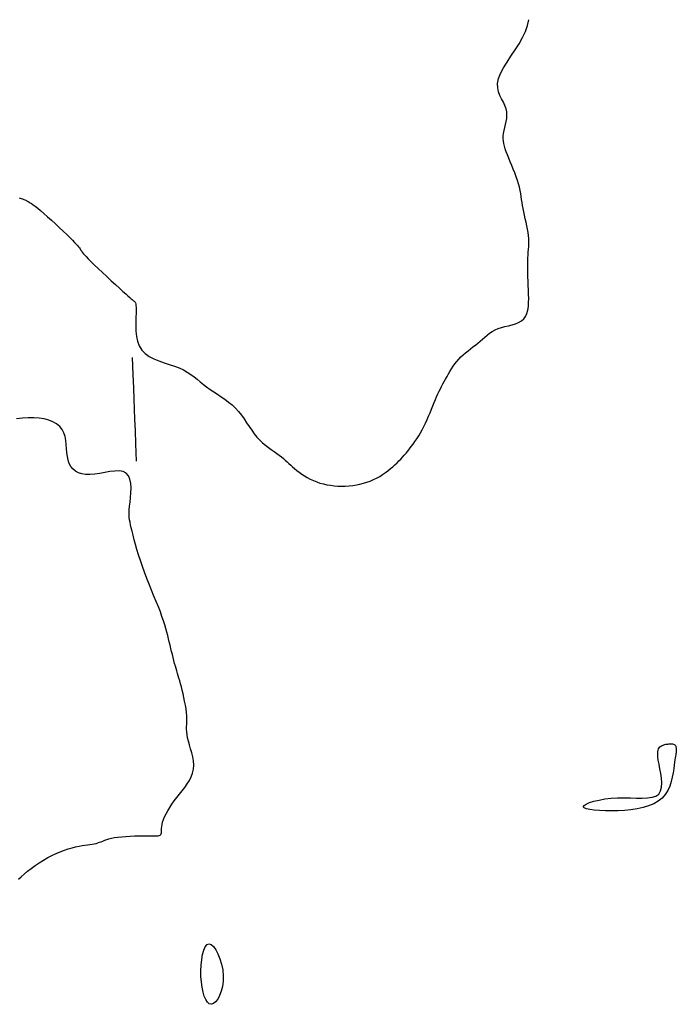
# Model space of a CAD drawing. Header units: millimetres. Extents: x 32690613 to 32693367, y 5343692 to 5344708.
# Tile 89 of 256: x 32692506 to 32692519, y 5343746 to 5343765. Entities that reach past the tile are written whole.
import ezdxf

# ---------------------------------------------------------------- set-up
doc = ezdxf.new("R2010")
doc.units = ezdxf.units.MM
doc.header["$LTSCALE"] = 20
doc.layers.add('02-DGM_HL_493.00', color=102, linetype='Continuous')

msp = doc.modelspace()

# ---------------------------------------------------------------- linework, layer by layer
at = {"layer": '02-DGM_HL_493.00', "elevation": 493, "flags": 128}
for points in [[(32692506.413, 5343761.089), (32692506.449, 5343761.078), (32692506.478, 5343761.069), (32692506.502, 5343761.06), (32692506.522, 5343761.052), (32692506.539, 5343761.044), (32692506.555, 5343761.036), (32692506.57, 5343761.028), (32692506.587, 5343761.019), (32692506.606, 5343761.009), (32692506.628, 5343760.995), (32692506.654, 5343760.978), (32692506.686, 5343760.955), (32692506.724, 5343760.926), (32692506.77, 5343760.889), (32692506.824, 5343760.844), (32692506.887, 5343760.789), (32692506.958, 5343760.726), (32692507.033, 5343760.659), (32692507.11, 5343760.588), (32692507.186, 5343760.517), (32692507.26, 5343760.448), (32692507.328, 5343760.383), (32692507.388, 5343760.325), (32692507.438, 5343760.275), (32692507.479, 5343760.233), (32692507.512, 5343760.198), (32692507.538, 5343760.169), (32692507.558, 5343760.145), (32692507.574, 5343760.125), (32692507.586, 5343760.107), (32692507.596, 5343760.091), (32692507.605, 5343760.076), (32692507.616, 5343760.06), (32692507.628, 5343760.042), (32692507.646, 5343760.02), (32692507.669, 5343759.993), (32692507.7, 5343759.959), (32692507.741, 5343759.916), (32692507.793, 5343759.864), (32692507.858, 5343759.802), (32692507.932, 5343759.73), (32692508.014, 5343759.654), (32692508.098, 5343759.574), (32692508.183, 5343759.495), (32692508.266, 5343759.42), (32692508.342, 5343759.35), (32692508.408, 5343759.29), (32692508.463, 5343759.241), (32692508.507, 5343759.202), (32692508.542, 5343759.172), (32692508.568, 5343759.149), (32692508.588, 5343759.133), (32692508.603, 5343759.12), (32692508.615, 5343759.11), (32692508.624, 5343759.102), (32692508.633, 5343759.093), (32692508.642, 5343759.081), (32692508.649, 5343759.066), (32692508.656, 5343759.046), (32692508.66, 5343759.017), (32692508.663, 5343758.98), (32692508.664, 5343758.932), (32692508.663, 5343758.871), (32692508.66, 5343758.796), (32692508.656, 5343758.711), (32692508.655, 5343758.618), (32692508.659, 5343758.521), (32692508.67, 5343758.423), (32692508.691, 5343758.328), (32692508.724, 5343758.24), (32692508.772, 5343758.161), (32692508.837, 5343758.094), (32692508.915, 5343758.039), (32692509.004, 5343757.992), (32692509.101, 5343757.952), (32692509.201, 5343757.916), (32692509.301, 5343757.883), (32692509.399, 5343757.85), (32692509.49, 5343757.816), (32692509.572, 5343757.777), (32692509.646, 5343757.736), (32692509.714, 5343757.691), (32692509.777, 5343757.645), (32692509.837, 5343757.597), (32692509.897, 5343757.548), (32692509.957, 5343757.499), (32692510.02, 5343757.451), (32692510.086, 5343757.404), (32692510.155, 5343757.358), (32692510.227, 5343757.311), (32692510.299, 5343757.263), (32692510.37, 5343757.213), (32692510.441, 5343757.16), (32692510.508, 5343757.103), (32692510.572, 5343757.042), (32692510.631, 5343756.976), (32692510.687, 5343756.906), (32692510.739, 5343756.834), (32692510.789, 5343756.76), (32692510.838, 5343756.687), (32692510.887, 5343756.616), (32692510.936, 5343756.548), (32692510.987, 5343756.484), (32692511.041, 5343756.427), (32692511.096, 5343756.375), (32692511.152, 5343756.327), (32692511.209, 5343756.284), (32692511.264, 5343756.244), (32692511.317, 5343756.207), (32692511.367, 5343756.172), (32692511.414, 5343756.139), (32692511.457, 5343756.106), (32692511.495, 5343756.073), (32692511.532, 5343756.041), (32692511.567, 5343756.01), (32692511.601, 5343755.977), (32692511.636, 5343755.945), (32692511.672, 5343755.912), (32692511.711, 5343755.878), (32692511.754, 5343755.844), (32692511.8, 5343755.809), (32692511.849, 5343755.774), (32692511.901, 5343755.74), (32692511.956, 5343755.707), (32692512.013, 5343755.677), (32692512.073, 5343755.648), (32692512.136, 5343755.623), (32692512.2, 5343755.601), (32692512.267, 5343755.583), (32692512.334, 5343755.568), (32692512.403, 5343755.557), (32692512.474, 5343755.549), (32692512.544, 5343755.544), (32692512.616, 5343755.542), (32692512.687, 5343755.543), (32692512.758, 5343755.548), (32692512.829, 5343755.555), (32692512.899, 5343755.565), (32692512.969, 5343755.579), (32692513.037, 5343755.596), (32692513.103, 5343755.616), (32692513.168, 5343755.639), (32692513.23, 5343755.666), (32692513.29, 5343755.696), (32692513.348, 5343755.729), (32692513.404, 5343755.764), (32692513.457, 5343755.801), (32692513.507, 5343755.839), (32692513.555, 5343755.878), (32692513.6, 5343755.916), (32692513.642, 5343755.954), (32692513.682, 5343755.991), (32692513.719, 5343756.027), (32692513.755, 5343756.063), (32692513.789, 5343756.099), (32692513.822, 5343756.136), (32692513.855, 5343756.174), (32692513.888, 5343756.214), (32692513.922, 5343756.257), (32692513.956, 5343756.302), (32692513.992, 5343756.35), (32692514.027, 5343756.4), (32692514.063, 5343756.454), (32692514.098, 5343756.509), (32692514.133, 5343756.567), (32692514.167, 5343756.628), (32692514.199, 5343756.691), (32692514.23, 5343756.755), (32692514.26, 5343756.821), (32692514.289, 5343756.888), (32692514.316, 5343756.955), (32692514.343, 5343757.021), (32692514.369, 5343757.086), (32692514.394, 5343757.148), (32692514.419, 5343757.207), (32692514.443, 5343757.263), (32692514.467, 5343757.316), (32692514.491, 5343757.366), (32692514.516, 5343757.414), (32692514.54, 5343757.462), (32692514.565, 5343757.508), (32692514.59, 5343757.555), (32692514.616, 5343757.602), (32692514.643, 5343757.651), (32692514.671, 5343757.7), (32692514.7, 5343757.75), (32692514.73, 5343757.8), (32692514.762, 5343757.849), (32692514.796, 5343757.897), (32692514.832, 5343757.943), (32692514.871, 5343757.988), (32692514.912, 5343758.03), (32692514.956, 5343758.07), (32692515.001, 5343758.108), (32692515.047, 5343758.146), (32692515.094, 5343758.182), (32692515.141, 5343758.219), (32692515.188, 5343758.256), (32692515.234, 5343758.294), (32692515.279, 5343758.332), (32692515.324, 5343758.372), (32692515.368, 5343758.411), (32692515.414, 5343758.448), (32692515.462, 5343758.484), (32692515.513, 5343758.518), (32692515.567, 5343758.547), (32692515.626, 5343758.573), (32692515.69, 5343758.594), (32692515.758, 5343758.612), (32692515.827, 5343758.629), (32692515.895, 5343758.646), (32692515.96, 5343758.666), (32692516.021, 5343758.69), (32692516.075, 5343758.721), (32692516.12, 5343758.759), (32692516.154, 5343758.807), (32692516.18, 5343758.864), (32692516.197, 5343758.928), (32692516.208, 5343758.999), (32692516.213, 5343759.074), (32692516.214, 5343759.154), (32692516.212, 5343759.236), (32692516.209, 5343759.319), (32692516.206, 5343759.402), (32692516.203, 5343759.484), (32692516.2, 5343759.566), (32692516.198, 5343759.645), (32692516.197, 5343759.722), (32692516.196, 5343759.795), (32692516.197, 5343759.865), (32692516.199, 5343759.93), (32692516.202, 5343759.99), (32692516.207, 5343760.046), (32692516.211, 5343760.1), (32692516.215, 5343760.151), (32692516.218, 5343760.203), (32692516.219, 5343760.254), (32692516.217, 5343760.308), (32692516.213, 5343760.364), (32692516.204, 5343760.424), (32692516.193, 5343760.487), (32692516.18, 5343760.552), (32692516.165, 5343760.619), (32692516.149, 5343760.687), (32692516.134, 5343760.753), (32692516.119, 5343760.819), (32692516.106, 5343760.882), (32692516.095, 5343760.943), (32692516.086, 5343761.002), (32692516.078, 5343761.059), (32692516.07, 5343761.116), (32692516.06, 5343761.173), (32692516.049, 5343761.232), (32692516.035, 5343761.293), (32692516.018, 5343761.357), (32692515.997, 5343761.425), (32692515.972, 5343761.496), (32692515.945, 5343761.568), (32692515.916, 5343761.641), (32692515.887, 5343761.713), (32692515.858, 5343761.784), (32692515.83, 5343761.852), (32692515.804, 5343761.916), (32692515.782, 5343761.975), (32692515.762, 5343762.03), (32692515.746, 5343762.082), (32692515.734, 5343762.132), (32692515.727, 5343762.181), (32692515.723, 5343762.229), (32692515.724, 5343762.279), (32692515.73, 5343762.33), (32692515.74, 5343762.384), (32692515.754, 5343762.44), (32692515.769, 5343762.498), (32692515.782, 5343762.558), (32692515.792, 5343762.619), (32692515.796, 5343762.68), (32692515.793, 5343762.743), (32692515.781, 5343762.805), (32692515.758, 5343762.866), (32692515.727, 5343762.929), (32692515.694, 5343762.993), (32692515.661, 5343763.06), (32692515.635, 5343763.132), (32692515.618, 5343763.209), (32692515.616, 5343763.292), (32692515.633, 5343763.383), (32692515.671, 5343763.482), (32692515.728, 5343763.588), (32692515.797, 5343763.7), (32692515.873, 5343763.816), (32692515.953, 5343763.935), (32692516.029, 5343764.055), (32692516.098, 5343764.175), (32692516.154, 5343764.292), (32692516.193, 5343764.407), (32692516.216, 5343764.518)], [(32692508.587, 5343758.02), (32692508.6, 5343757.688), (32692508.61, 5343757.427), (32692508.619, 5343757.212), (32692508.626, 5343757.021), (32692508.634, 5343756.83), (32692508.642, 5343756.615), (32692508.652, 5343756.353), (32692508.665, 5343756.022)], [(32692506.4, 5343747.977), (32692506.452, 5343748.025), (32692506.511, 5343748.077), (32692506.577, 5343748.131), (32692506.647, 5343748.186), (32692506.722, 5343748.241), (32692506.8, 5343748.295), (32692506.88, 5343748.346), (32692506.962, 5343748.394), (32692507.043, 5343748.436), (32692507.125, 5343748.473), (32692507.205, 5343748.506), (32692507.283, 5343748.535), (32692507.359, 5343748.559), (32692507.431, 5343748.58), (32692507.5, 5343748.598), (32692507.565, 5343748.612), (32692507.624, 5343748.623), (32692507.679, 5343748.633), (32692507.73, 5343748.64), (32692507.776, 5343748.647), (32692507.819, 5343748.654), (32692507.858, 5343748.66), (32692507.895, 5343748.667), (32692507.929, 5343748.676), (32692507.961, 5343748.687), (32692507.993, 5343748.699), (32692508.025, 5343748.712), (32692508.059, 5343748.726), (32692508.097, 5343748.74), (32692508.14, 5343748.753), (32692508.19, 5343748.766), (32692508.248, 5343748.778), (32692508.314, 5343748.787), (32692508.388, 5343748.796), (32692508.467, 5343748.802), (32692508.548, 5343748.808), (32692508.63, 5343748.811), (32692508.71, 5343748.814), (32692508.785, 5343748.815), (32692508.855, 5343748.815), (32692508.917, 5343748.814), (32692508.97, 5343748.813), (32692509.015, 5343748.812), (32692509.054, 5343748.811), (32692509.085, 5343748.813), (32692509.109, 5343748.817), (32692509.128, 5343748.824), (32692509.141, 5343748.835), (32692509.148, 5343748.85), (32692509.152, 5343748.869), (32692509.153, 5343748.893), (32692509.153, 5343748.922), (32692509.153, 5343748.954), (32692509.156, 5343748.991), (32692509.162, 5343749.032), (32692509.173, 5343749.078), (32692509.19, 5343749.127), (32692509.212, 5343749.18), (32692509.241, 5343749.237), (32692509.274, 5343749.295), (32692509.311, 5343749.356), (32692509.353, 5343749.419), (32692509.398, 5343749.483), (32692509.446, 5343749.547), (32692509.497, 5343749.612), (32692509.548, 5343749.677), (32692509.598, 5343749.743), (32692509.646, 5343749.81), (32692509.688, 5343749.878), (32692509.723, 5343749.948), (32692509.75, 5343750.021), (32692509.766, 5343750.096), (32692509.771, 5343750.173), (32692509.766, 5343750.253), (32692509.752, 5343750.332), (32692509.734, 5343750.412), (32692509.712, 5343750.489), (32692509.69, 5343750.564), (32692509.67, 5343750.634), (32692509.653, 5343750.699), (32692509.642, 5343750.758), (32692509.636, 5343750.812), (32692509.634, 5343750.863), (32692509.635, 5343750.912), (32692509.637, 5343750.961), (32692509.639, 5343751.012), (32692509.639, 5343751.065), (32692509.637, 5343751.124), (32692509.632, 5343751.187), (32692509.623, 5343751.256), (32692509.611, 5343751.328), (32692509.597, 5343751.401), (32692509.582, 5343751.475), (32692509.566, 5343751.547), (32692509.55, 5343751.616), (32692509.533, 5343751.68), (32692509.518, 5343751.739), (32692509.503, 5343751.794), (32692509.488, 5343751.844), (32692509.474, 5343751.892), (32692509.46, 5343751.939), (32692509.446, 5343751.985), (32692509.432, 5343752.031), (32692509.418, 5343752.08), (32692509.404, 5343752.131), (32692509.39, 5343752.185), (32692509.376, 5343752.242), (32692509.361, 5343752.3), (32692509.346, 5343752.36), (32692509.331, 5343752.42), (32692509.316, 5343752.482), (32692509.302, 5343752.544), (32692509.286, 5343752.606), (32692509.271, 5343752.669), (32692509.254, 5343752.734), (32692509.235, 5343752.802), (32692509.214, 5343752.873), (32692509.189, 5343752.95), (32692509.161, 5343753.032), (32692509.129, 5343753.121), (32692509.092, 5343753.217), (32692509.051, 5343753.319), (32692509.007, 5343753.427), (32692508.961, 5343753.538), (32692508.915, 5343753.652), (32692508.869, 5343753.767), (32692508.825, 5343753.883), (32692508.783, 5343753.997), (32692508.745, 5343754.109), (32692508.711, 5343754.217), (32692508.68, 5343754.321), (32692508.652, 5343754.419), (32692508.627, 5343754.511), (32692508.606, 5343754.596), (32692508.587, 5343754.672), (32692508.571, 5343754.739), (32692508.557, 5343754.796), (32692508.546, 5343754.846), (32692508.538, 5343754.892), (32692508.532, 5343754.936), (32692508.529, 5343754.981), (32692508.529, 5343755.031), (32692508.532, 5343755.088), (32692508.538, 5343755.155), (32692508.547, 5343755.234), (32692508.556, 5343755.322), (32692508.563, 5343755.414), (32692508.565, 5343755.507), (32692508.56, 5343755.595), (32692508.545, 5343755.675), (32692508.517, 5343755.742), (32692508.474, 5343755.792), (32692508.414, 5343755.821), (32692508.34, 5343755.833), (32692508.254, 5343755.832), (32692508.16, 5343755.821), (32692508.062, 5343755.805), (32692507.963, 5343755.787), (32692507.866, 5343755.773), (32692507.775, 5343755.764), (32692507.692, 5343755.766), (32692507.618, 5343755.778), (32692507.552, 5343755.8), (32692507.496, 5343755.832), (32692507.448, 5343755.872), (32692507.408, 5343755.92), (32692507.378, 5343755.976), (32692507.355, 5343756.04), (32692507.341, 5343756.11), (32692507.332, 5343756.185), (32692507.325, 5343756.263), (32692507.319, 5343756.343), (32692507.311, 5343756.421), (32692507.296, 5343756.497), (32692507.274, 5343756.568), (32692507.24, 5343756.633), (32692507.194, 5343756.69), (32692507.135, 5343756.738), (32692507.064, 5343756.779), (32692506.984, 5343756.811), (32692506.895, 5343756.835), (32692506.799, 5343756.85), (32692506.697, 5343756.858), (32692506.589, 5343756.858), (32692506.478, 5343756.85), (32692506.365, 5343756.835)]]:
    msp.add_lwpolyline(points, dxfattribs=at)
for points in [[(32692518.707, 5343750.266), (32692518.698, 5343750.331), (32692518.695, 5343750.384), (32692518.696, 5343750.427), (32692518.702, 5343750.46), (32692518.711, 5343750.486), (32692518.722, 5343750.507), (32692518.735, 5343750.522), (32692518.75, 5343750.534), (32692518.766, 5343750.544), (32692518.782, 5343750.553), (32692518.799, 5343750.56), (32692518.816, 5343750.565), (32692518.834, 5343750.57), (32692518.852, 5343750.574), (32692518.87, 5343750.577), (32692518.889, 5343750.579), (32692518.909, 5343750.581), (32692518.928, 5343750.583), (32692518.947, 5343750.583), (32692518.966, 5343750.582), (32692518.983, 5343750.58), (32692518.999, 5343750.576), (32692519.013, 5343750.569), (32692519.025, 5343750.561), (32692519.035, 5343750.549), (32692519.042, 5343750.536), (32692519.047, 5343750.52), (32692519.051, 5343750.504), (32692519.053, 5343750.486), (32692519.053, 5343750.467), (32692519.053, 5343750.448), (32692519.051, 5343750.43), (32692519.049, 5343750.411), (32692519.046, 5343750.392), (32692519.042, 5343750.371), (32692519.038, 5343750.345), (32692519.033, 5343750.314), (32692519.027, 5343750.275), (32692519.02, 5343750.228), (32692519.013, 5343750.171), (32692519.004, 5343750.103), (32692518.993, 5343750.026), (32692518.977, 5343749.942), (32692518.956, 5343749.856), (32692518.928, 5343749.77), (32692518.89, 5343749.685), (32692518.841, 5343749.607), (32692518.78, 5343749.537), (32692518.706, 5343749.477), (32692518.619, 5343749.427), (32692518.521, 5343749.387), (32692518.415, 5343749.355), (32692518.301, 5343749.331), (32692518.182, 5343749.314), (32692518.059, 5343749.302), (32692517.935, 5343749.295), (32692517.811, 5343749.292), (32692517.69, 5343749.293), (32692517.577, 5343749.298), (32692517.476, 5343749.306), (32692517.39, 5343749.317), (32692517.324, 5343749.333), (32692517.281, 5343749.351), (32692517.265, 5343749.373), (32692517.279, 5343749.398), (32692517.32, 5343749.424), (32692517.385, 5343749.451), (32692517.469, 5343749.477), (32692517.569, 5343749.501), (32692517.681, 5343749.521), (32692517.801, 5343749.536), (32692517.925, 5343749.545), (32692518.05, 5343749.546), (32692518.172, 5343749.543), (32692518.29, 5343749.539), (32692518.4, 5343749.537), (32692518.5, 5343749.541), (32692518.587, 5343749.553), (32692518.66, 5343749.578), (32692518.715, 5343749.617), (32692518.75, 5343749.675), (32692518.768, 5343749.747), (32692518.773, 5343749.83), (32692518.768, 5343749.92), (32692518.755, 5343750.012), (32692518.738, 5343750.103), (32692518.721, 5343750.189)], [(32692509.911, 5343746.104), (32692509.909, 5343746.215), (32692509.915, 5343746.325), (32692509.926, 5343746.431), (32692509.943, 5343746.528), (32692509.966, 5343746.611), (32692509.994, 5343746.676), (32692510.027, 5343746.719), (32692510.065, 5343746.736), (32692510.107, 5343746.723), (32692510.151, 5343746.682), (32692510.195, 5343746.62), (32692510.238, 5343746.539), (32692510.275, 5343746.445), (32692510.306, 5343746.341), (32692510.328, 5343746.231), (32692510.339, 5343746.121), (32692510.337, 5343746.014), (32692510.323, 5343745.913), (32692510.3, 5343745.82), (32692510.269, 5343745.738), (32692510.232, 5343745.669), (32692510.193, 5343745.617), (32692510.151, 5343745.583), (32692510.11, 5343745.57), (32692510.071, 5343745.58), (32692510.035, 5343745.611), (32692510.003, 5343745.66), (32692509.974, 5343745.726), (32692509.95, 5343745.806), (32692509.931, 5343745.897), (32692509.918, 5343745.997)]]:
    msp.add_lwpolyline(points, close=True, dxfattribs=at)

doc.saveas('drawing.dxf')
